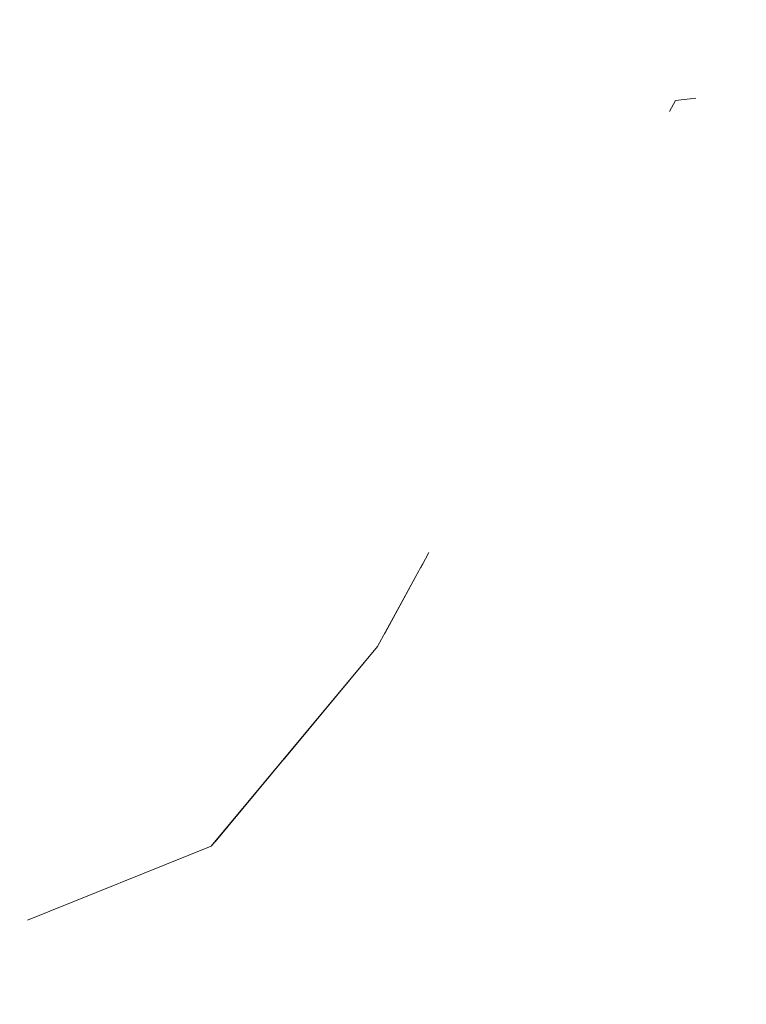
# Model space of a CAD drawing. Header units: millimetres. Extents: x 90539 to 127778, y -34922 to 14506.
# Tile 152 of 256: x 110969 to 111013, y 1232 to 1291. Entities that reach past the tile are written whole.
import ezdxf

# ---------------------------------------------------------------- set-up
doc = ezdxf.new("R2010")
doc.units = ezdxf.units.MM
doc.header["$MEASUREMENT"] = 0
doc.linetypes.add('Wipeout_Contour', pattern=[1000, 0, -1000])
for name, color, linetype in [('Nowe_A-Niepełnosprawni', 7, 'Continuous'), ('Nowe_A-Wymiary-Zewnętrzne', 7, 'Continuous'), ('Nowe_A-Ściany-Działowe', 7, 'Continuous')]:
    doc.layers.add(name, color=color, linetype=linetype)
doc.layers.add('Nowe_A-Niepełnosprawni_Nr_pióra__4', color=7, linetype='Continuous', lineweight=13)
doc.layers.add('Nowe_A-Wymiary-Zewnętrzne_Nr_pióra__46', color=5, linetype='Continuous', lineweight=15)
doc.layers.add('Nowe_A-Wymiary-Zewnętrzne_Nr_pióra__45', color=7, linetype='Continuous', lineweight=15, true_color=0x40a5ff)
doc.layers.add('Nowe_A-Wymiary-Zewnętrzne_Nr_pióra__85', color=7, linetype='Continuous', lineweight=13, true_color=0x80c2ff)
doc.styles.add('STYL_AUTOMATYCZNY_2', font='arial.ttf')
doc.dimstyles.new('STYL_AUTOMATYCZNY__1', dxfattribs={"dimtxt": 125, "dimasz": 47.5, "dimexe": 0.18, "dimexo": 20, "dimgap": 0, "dimtad": 1, "dimdec": 1, "dimlfac": 0.1, "dimzin": 0, "dimdsep": 46, "dimtxsty": 'STYL_AUTOMATYCZNY_2', "dimblk": 'ARROWHEAD_11', "dimblk1": 'ARROWHEAD_11', "dimblk2": 'ARROWHEAD_11', "dimcen": 0.09, "dimclrd": 256, "dimclre": 256, "dimclrt": 5, "dimadec": 1, "dimazin": 0, "dimtfac": 1, "dimtdec": 4, "dimtmove": 0, "dimatfit": 3, "dimfxl": 0, "dimtolj": 1, "dimtzin": 0, "dimarcsym": 0})

# ---------------------------------------------------------------- blocks, each defined once
blk = doc.blocks.new('ElemPrzekroju_23')
at = {"color": 254, "linetype": 'Wipeout_Contour', "lineweight": 0, "ltscale": 332948.451359}
blk.add_wipeout([(110943.268, 1321.38), (110986.317, 1286.38), (110996.181, 1305.38)], dxfattribs=at).dxf.layer = 'Nowe_A-Niepełnosprawni'
at = {"color": 254, "linetype": 'Wipeout_Contour', "lineweight": 0, "ltscale": 332877.973362}
blk.add_wipeout([(110975.222, 1240.6), (110937.328, 1245.58), (110944.272, 1238.24)], dxfattribs=at).dxf.layer = 'Nowe_A-Niepełnosprawni'
at = {"color": 254, "linetype": 'Wipeout_Contour', "lineweight": 0, "ltscale": 332886.626836}
blk.add_wipeout([(110933.729, 1304.61), (110986.317, 1286.38), (110943.268, 1321.38)], dxfattribs=at).dxf.layer = 'Nowe_A-Niepełnosprawni'
at = {"color": 254, "linetype": 'Wipeout_Contour', "lineweight": 0, "ltscale": 332900.719477}
blk.add_wipeout([(110944.272, 1238.24), (110960.557, 1232.85), (110975.222, 1240.6)], dxfattribs=at).dxf.layer = 'Nowe_A-Niepełnosprawni'
at = {"color": 254, "linetype": 'Wipeout_Contour', "lineweight": 0, "ltscale": 333013.728357}
blk.add_wipeout([(110986.317, 1286.38), (111008.598, 1286.25), (110996.181, 1305.38)], dxfattribs=at).dxf.layer = 'Nowe_A-Niepełnosprawni'
at = {"color": 254, "linetype": 'Wipeout_Contour', "lineweight": 0, "ltscale": 333080.490357}
blk.add_wipeout([(111008.598, 1286.25), (111036.132, 1302.02), (111012.635, 1306.14)], dxfattribs=at).dxf.layer = 'Nowe_A-Niepełnosprawni'
at = {"color": 254, "linetype": 'Wipeout_Contour', "lineweight": 0, "ltscale": 1332076.016307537}
blk.add_wipeout([(111008.598, 1286.25), (110986.317, 1286.38), (110990.651, 1253.35), (110993.319, 1258.24), (110993.66, 1259.129), (110994.612, 1262.429), (110996.853, 1268.245), (111001.014, 1276.885), (111003.071, 1279.99), (111005.794, 1283.222), (111007.058, 1284.84), (111008.239, 1285.593)], dxfattribs=at).dxf.layer = 'Nowe_A-Niepełnosprawni'
at = {"color": 254, "linetype": 'Wipeout_Contour', "lineweight": 0, "ltscale": 888234.899128}
blk.add_wipeout([(111036.132, 1302.02), (111008.598, 1286.25), (111009.937, 1286.397), (111012.785, 1287.023), (111020.128, 1288.179), (111026.747, 1288.441), (111028.944, 1288.487), (111031.607, 1288.78)], dxfattribs=at).dxf.layer = 'Nowe_A-Niepełnosprawni'
at = {"color": 254, "linetype": 'Wipeout_Contour', "lineweight": 0, "ltscale": 332919.97001}
blk.add_wipeout([(110937.328, 1245.58), (110975.222, 1240.6), (110986.317, 1286.38)], dxfattribs=at).dxf.layer = 'Nowe_A-Niepełnosprawni'
at = {"color": 254, "linetype": 'Wipeout_Contour', "lineweight": 0, "ltscale": 333055.266433}
blk.add_wipeout([(111002.559, 1276.27), (111012.868, 1259.52), (111018.186, 1275.43)], dxfattribs=at).dxf.layer = 'Nowe_A-Niepełnosprawni'
at = {"color": 254, "linetype": 'Wipeout_Contour', "lineweight": 0, "ltscale": 333031.998118}
blk.add_wipeout([(110996.181, 1305.38), (111008.598, 1286.25), (111004.631, 1302.25)], dxfattribs=at).dxf.layer = 'Nowe_A-Niepełnosprawni'
at = {"color": 254, "linetype": 'Wipeout_Contour', "lineweight": 0, "ltscale": 332884.848585}
blk.add_wipeout([(110986.317, 1286.38), (110938.877, 1282.01), (110937.328, 1245.58)], dxfattribs=at).dxf.layer = 'Nowe_A-Niepełnosprawni'
at = {"color": 254, "linetype": 'Wipeout_Contour', "lineweight": 0, "ltscale": 333069.514469}
blk.add_wipeout([(111012.868, 1259.52), (111011.292, 1242.92), (111023.751, 1257.66)], dxfattribs=at).dxf.layer = 'Nowe_A-Niepełnosprawni'
at = {"color": 254, "linetype": 'Wipeout_Contour', "lineweight": 0, "ltscale": 443894.873933}
blk.add_wipeout([(110960.557, 1232.85), (110965.288, 1235.115), (110965.969, 1235.473), (110975.222, 1240.6)], dxfattribs=at).dxf.layer = 'Nowe_A-Niepełnosprawni'
at = {"color": 254, "linetype": 'Wipeout_Contour', "lineweight": 0, "ltscale": 333048.644848}
blk.add_wipeout([(111008.598, 1286.25), (111012.635, 1306.14), (111004.631, 1302.25)], dxfattribs=at).dxf.layer = 'Nowe_A-Niepełnosprawni'
at = {"color": 254, "linetype": 'Wipeout_Contour', "lineweight": 0, "ltscale": 332973.43343}
blk.add_wipeout([(110975.222, 1240.6), (110990.651, 1253.35), (110986.317, 1286.38)], dxfattribs=at).dxf.layer = 'Nowe_A-Niepełnosprawni'
at = {"color": 254, "linetype": 'Wipeout_Contour', "lineweight": 0, "ltscale": 665832.380754}
blk.add_wipeout([(110960.597, 1212.968), (110961.511, 1187.17), (110974.614, 1224.85), (110965.277, 1233.857), (110965.316, 1232.047), (110963.958, 1213.41)], dxfattribs=at).dxf.layer = 'Nowe_A-Niepełnosprawni'
at = {"color": 254, "linetype": 'Wipeout_Contour', "lineweight": 0, "ltscale": 332881.853806}
blk.add_wipeout([(110986.317, 1286.38), (110933.729, 1304.61), (110938.877, 1282.01)], dxfattribs=at).dxf.layer = 'Nowe_A-Niepełnosprawni'
at = {"color": 254, "linetype": 'Wipeout_Contour', "lineweight": 0, "ltscale": 444094.221639}
blk.add_wipeout([(111012.785, 1287.023), (111011.659, 1285.25), (111019.947, 1285.68), (111020.128, 1288.179)], dxfattribs=at).dxf.layer = 'Nowe_A-Niepełnosprawni'
at = {"color": 254, "linetype": 'Wipeout_Contour', "lineweight": 0, "ltscale": 332967.614849}
blk.add_wipeout([(110990.651, 1253.35), (110975.222, 1240.6), (110980.646, 1241.32)], dxfattribs=at).dxf.layer = 'Nowe_A-Niepełnosprawni'
at = {"color": 254, "linetype": 'Wipeout_Contour', "lineweight": 0, "ltscale": 333071.719779}
blk.add_wipeout([(111011.659, 1285.25), (111018.186, 1275.43), (111019.947, 1285.68)], dxfattribs=at).dxf.layer = 'Nowe_A-Niepełnosprawni'
at = {"color": 254, "linetype": 'Wipeout_Contour', "lineweight": 0, "ltscale": 554993.858012}
blk.add_wipeout([(110990.651, 1253.35), (110984.992, 1246.545), (110995.502, 1233.41), (110996.923, 1254.86), (110991.034, 1254.051)], dxfattribs=at).dxf.layer = 'Nowe_A-Niepełnosprawni'
at = {"color": 254, "linetype": 'Wipeout_Contour', "lineweight": 0, "ltscale": 554896.386023}
blk.add_wipeout([(110975.222, 1240.6), (110965.969, 1235.473), (110969.565, 1236.864), (110970.101, 1237.073), (110980.646, 1241.32)], dxfattribs=at).dxf.layer = 'Nowe_A-Niepełnosprawni'
at = {"color": 254, "linetype": 'Wipeout_Contour', "lineweight": 0, "ltscale": 444074.365448}
blk.add_wipeout([(111009.937, 1286.397), (111009.83, 1286.386), (111011.659, 1285.25), (111012.785, 1287.023)], dxfattribs=at).dxf.layer = 'Nowe_A-Niepełnosprawni'
at = {"color": 254, "linetype": 'Wipeout_Contour', "lineweight": 0, "ltscale": 333006.818351}
blk.add_wipeout([(110993.66, 1259.129), (110996.923, 1254.86), (110994.612, 1262.429)], dxfattribs=at).dxf.layer = 'Nowe_A-Niepełnosprawni'
at = {"color": 254, "linetype": 'Wipeout_Contour', "lineweight": 0, "ltscale": 554916.688392}
blk.add_wipeout([(110970.101, 1237.073), (110969.565, 1236.864), (110981.388, 1233.99), (110980.892, 1241.616), (110980.646, 1241.32)], dxfattribs=at).dxf.layer = 'Nowe_A-Niepełnosprawni'
at = {"color": 254, "linetype": 'Wipeout_Contour', "lineweight": 0, "ltscale": 444034.339611}
blk.add_wipeout([(111001.014, 1276.885), (110996.853, 1268.245), (111005.09, 1254.56), (111002.559, 1276.27)], dxfattribs=at).dxf.layer = 'Nowe_A-Niepełnosprawni'
at = {"color": 254, "linetype": 'Wipeout_Contour', "lineweight": 0, "ltscale": 665864.348558}
blk.add_wipeout([(110965.288, 1235.115), (110965.277, 1233.857), (110974.614, 1224.85), (110981.388, 1233.99), (110969.565, 1236.864), (110965.969, 1235.473)], dxfattribs=at).dxf.layer = 'Nowe_A-Niepełnosprawni'
at = {"color": 254, "linetype": 'Wipeout_Contour', "lineweight": 0, "ltscale": 333032.675812}
blk.add_wipeout([(110995.502, 1233.41), (111011.292, 1242.92), (111005.09, 1254.56)], dxfattribs=at).dxf.layer = 'Nowe_A-Niepełnosprawni'
at = {"color": 254, "linetype": 'Wipeout_Contour', "lineweight": 0, "ltscale": 333002.626351}
blk.add_wipeout([(110993.24, 1258.096), (110991.034, 1254.051), (110996.923, 1254.86)], dxfattribs=at).dxf.layer = 'Nowe_A-Niepełnosprawni'
at = {"color": 254, "linetype": 'Wipeout_Contour', "lineweight": 0, "ltscale": 443971.11301}
blk.add_wipeout([(110984.992, 1246.545), (110980.892, 1241.616), (110981.388, 1233.99), (110995.502, 1233.41)], dxfattribs=at).dxf.layer = 'Nowe_A-Niepełnosprawni'
at = {"layer": 'Nowe_A-Niepełnosprawni_Nr_pióra__4', "color": 7, "linetype": 'Continuous', "lineweight": 13}
for p in [(110990.651, 1253.35), (110969.575, 1236.861)]:
    blk.add_line(p, (110980.646, 1241.32), dxfattribs=at)
at = {"color": 254, "linetype": 'Wipeout_Contour', "lineweight": 0, "ltscale": 444022.645485}
blk.add_wipeout([(110994.612, 1262.429), (110996.923, 1254.86), (111005.09, 1254.56), (110996.853, 1268.245)], dxfattribs=at).dxf.layer = 'Nowe_A-Niepełnosprawni'
at = {"color": 254, "linetype": 'Wipeout_Contour', "lineweight": 0, "ltscale": 333034.096579}
blk.add_wipeout([(110995.502, 1233.41), (111006.886, 1231.49), (111011.292, 1242.92)], dxfattribs=at).dxf.layer = 'Nowe_A-Niepełnosprawni'
at = {"color": 254, "linetype": 'Wipeout_Contour', "lineweight": 0, "ltscale": 332966.382696}
blk.add_wipeout([(110990.015, 1218.4), (110981.388, 1233.99), (110974.614, 1224.85)], dxfattribs=at).dxf.layer = 'Nowe_A-Niepełnosprawni'
at = {"color": 254, "linetype": 'Wipeout_Contour', "lineweight": 0, "ltscale": 333018.907646}
blk.add_wipeout([(111005.09, 1254.56), (110996.923, 1254.86), (110995.502, 1233.41)], dxfattribs=at).dxf.layer = 'Nowe_A-Niepełnosprawni'
at = {"color": 254, "linetype": 'Wipeout_Contour', "lineweight": 0, "ltscale": 333073.177423}
blk.add_wipeout([(111015.959, 1237.39), (111006.886, 1231.49), (111029.676, 1231.79)], dxfattribs=at).dxf.layer = 'Nowe_A-Niepełnosprawni'
at = {"color": 254, "linetype": 'Wipeout_Contour', "lineweight": 0, "ltscale": 444006.509807}
blk.add_wipeout([(110993.319, 1258.24), (110993.24, 1258.096), (110996.923, 1254.86), (110993.66, 1259.129)], dxfattribs=at).dxf.layer = 'Nowe_A-Niepełnosprawni'
at = {"color": 254, "linetype": 'Wipeout_Contour', "lineweight": 0, "ltscale": 333054.835491}
blk.add_wipeout([(111006.886, 1231.49), (111015.959, 1237.39), (111011.292, 1242.92)], dxfattribs=at).dxf.layer = 'Nowe_A-Niepełnosprawni'
at = {"layer": 'Nowe_A-Niepełnosprawni_Nr_pióra__4', "color": 7, "linetype": 'Continuous', "lineweight": 13}
blk.add_line((110990.651, 1253.35), (110993.744, 1259.02), dxfattribs=at)
at = {"color": 254, "linetype": 'Wipeout_Contour', "lineweight": 0, "ltscale": 333072.100543}
blk.add_wipeout([(111011.292, 1242.92), (111015.959, 1237.39), (111023.751, 1257.66)], dxfattribs=at).dxf.layer = 'Nowe_A-Niepełnosprawni'
at = {"color": 254, "linetype": 'Wipeout_Contour', "lineweight": 0, "ltscale": 333022.337614}
blk.add_wipeout([(111006.886, 1231.49), (110995.502, 1233.41), (110999.292, 1229.24)], dxfattribs=at).dxf.layer = 'Nowe_A-Niepełnosprawni'
at = {"color": 254, "linetype": 'Wipeout_Contour', "lineweight": 0, "ltscale": 333042.33978}
blk.add_wipeout([(111005.09, 1254.56), (111012.868, 1259.52), (111002.559, 1276.27)], dxfattribs=at).dxf.layer = 'Nowe_A-Niepełnosprawni'
at = {"color": 254, "linetype": 'Wipeout_Contour', "lineweight": 0, "ltscale": 333005.883954}
blk.add_wipeout([(110990.672, 1230.52), (110999.292, 1229.24), (110995.502, 1233.41)], dxfattribs=at).dxf.layer = 'Nowe_A-Niepełnosprawni'
at = {"color": 254, "linetype": 'Wipeout_Contour', "lineweight": 0, "ltscale": 333028.448825}
blk.add_wipeout([(111001.014, 1276.885), (111002.559, 1276.27), (111003.071, 1279.99)], dxfattribs=at).dxf.layer = 'Nowe_A-Niepełnosprawni'
at = {"color": 254, "linetype": 'Wipeout_Contour', "lineweight": 0, "ltscale": 333050.147267}
blk.add_wipeout([(111005.09, 1254.56), (111011.292, 1242.92), (111012.868, 1259.52)], dxfattribs=at).dxf.layer = 'Nowe_A-Niepełnosprawni'
at = {"color": 254, "linetype": 'Wipeout_Contour', "lineweight": 0, "ltscale": 332982.017558}
blk.add_wipeout([(110990.015, 1218.4), (110990.672, 1230.52), (110981.388, 1233.99)], dxfattribs=at).dxf.layer = 'Nowe_A-Niepełnosprawni'
at = {"color": 254, "linetype": 'Wipeout_Contour', "lineweight": 0, "ltscale": 444059.825152}
blk.add_wipeout([(111002.559, 1276.27), (111018.186, 1275.43), (111005.794, 1283.222), (111003.071, 1279.99)], dxfattribs=at).dxf.layer = 'Nowe_A-Niepełnosprawni'
at = {"color": 254, "linetype": 'Wipeout_Contour', "lineweight": 0, "ltscale": 332987.942142}
blk.add_wipeout([(110995.502, 1233.41), (110981.388, 1233.99), (110990.672, 1230.52)], dxfattribs=at).dxf.layer = 'Nowe_A-Niepełnosprawni'
at = {"color": 254, "linetype": 'Wipeout_Contour', "lineweight": 0, "ltscale": 444072.747729}
blk.add_wipeout([(111005.794, 1283.222), (111018.186, 1275.43), (111011.659, 1285.25), (111007.058, 1284.84)], dxfattribs=at).dxf.layer = 'Nowe_A-Niepełnosprawni'
at = {"color": 254, "linetype": 'Wipeout_Contour', "lineweight": 0, "ltscale": 555082.915661}
blk.add_wipeout([(111007.058, 1284.84), (111011.659, 1285.25), (111009.83, 1286.386), (111008.598, 1286.25), (111008.239, 1285.593)], dxfattribs=at).dxf.layer = 'Nowe_A-Niepełnosprawni'
at = {"layer": 'Nowe_A-Niepełnosprawni_Nr_pióra__4', "color": 7, "linetype": 'Continuous', "lineweight": 13}
for p, q in [((111008.598, 1286.25), (111009.83, 1286.386)), ((111008.239, 1285.593), (111008.598, 1286.25))]:
    blk.add_line(p, q, dxfattribs=at)
blk = doc.blocks.new('ElemPrzekroju_25')
at = {"color": 254, "linetype": 'Wipeout_Contour', "lineweight": 0, "ltscale": 6815411.693442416}
blk.add_wipeout([(109677.596, 2540), (109677.596, 2100), (110477.596, 2100), (110477.596, 519.192), (110503.659, 549.441), (110520.596, 562.244), (110520.596, 2117), (111654.596, 2117), (111654.596, 0), (111973.096, 0), (111973.096, 2.454), (111943.064, 2.454), (111910.439, 86.95), (111909.096, 94.154), (111909.096, 204.5), (111973.096, 204.5), (111973.096, 205.5), (111908.096, 205.5), (111908.096, 228.486), (111870.919, 228.486), (111870.919, 232.26), (111870.919, 232.76), (111870.9, 257.123), (111870.919, 260.302), (111870.919, 477.41), (111870.9, 514.769), (111870.919, 548.644), (111870.919, 566.625), (111870.717, 573.907), (111870.151, 590.349), (111869.582, 605.282), (111868.945, 621.574), (111868.278, 635.364), (111867.533, 651.496), (111866.733, 666.912), (111866.461, 675.528), (111870.873, 676.728), (111870.915, 687.28), (111870.919, 691.976), (111870.919, 692.514), (111908.096, 692.514), (111908.096, 717), (111918.494, 749.19), (111892.431, 753.663), (111890.424, 755.43), (111889.484, 757.69), (111889.61, 759.495), (111889.688, 759.954), (111890.43, 764.326), (111895.669, 795.02), (111896.266, 798.519), (111897.035, 800.848), (111898.427, 802.307), (111900.877, 803.298), (111934.167, 797.718), (111933.999, 797.19), (111947.822, 839.983), (111973.271, 839.983), (111973.271, 840), (112527.596, 840), (112527.596, 2540)], dxfattribs=at).dxf.layer = 'Nowe_A-Ściany-Działowe'
blk = doc.blocks.new('*D748')
at = {"layer": 'Nowe_A-Wymiary-Zewnętrzne_Nr_pióra__45', "linetype": 'Continuous', "lineweight": 15, "true_color": 0x40a5ff}
for points in [[(119375.127, 12845), (119376.079, 12840.216), (119378.788, 12836.161), (119382.844, 12833.452), (119387.627, 12832.5), (119392.411, 12833.452), (119396.466, 12836.161), (119399.176, 12840.216), (119400.127, 12845), (119399.176, 12849.784), (119396.466, 12853.839), (119392.411, 12856.548), (119387.627, 12857.5), (119382.844, 12856.548), (119378.788, 12853.839), (119376.079, 12849.784)], [(119375.127, -450), (119376.079, -454.784), (119378.788, -458.839), (119382.844, -461.548), (119387.627, -462.5), (119392.411, -461.548), (119396.466, -458.839), (119399.176, -454.784), (119400.127, -450), (119399.176, -445.216), (119396.466, -441.161), (119392.411, -438.452), (119387.627, -437.5), (119382.844, -438.452), (119378.788, -441.161), (119376.079, -445.216)]]:
    blk.add_hatch(color=161, dxfattribs=at).paths.add_polyline_path(points)
at = {"layer": 'Nowe_A-Wymiary-Zewnętrzne_Nr_pióra__45', "color": 161, "linetype": 'Continuous', "lineweight": 15, "true_color": 0x40a5ff}
for centre in [(119387.627, 12845), (119387.627, -450)]:
    blk.add_circle(centre, 12.5, dxfattribs=at)
at = {"layer": 'Nowe_A-Wymiary-Zewnętrzne_Nr_pióra__85', "color": 151, "linetype": 'Continuous', "lineweight": 13, "true_color": 0x80c2ff}
for p, q in [((119387.627, 12857.5), (119387.627, 12870)), ((119375.127, 12845), (119340.752, 12845)), ((119434.502, 12845), (119400.127, 12845)), ((119387.627, -437.5), (119387.627, 12832.5)), ((119375.127, -450), (119340.752, -450)), ((119434.502, -450), (119400.127, -450)), ((119387.627, -475), (119387.627, -462.5))]:
    blk.add_line(p, q, dxfattribs=at)
at = {"layer": 'Nowe_A-Wymiary-Zewnętrzne_Nr_pióra__46', "color": 5, "lineweight": 15, "insert": (119362.627, 5911.521), "char_height": 125, "attachment_point": 7, "rotation": 90, "style": 'STYL_AUTOMATYCZNY_2'}
blk.add_mtext('\\A1;{\\pql;\\fArial|b0|i0|c238|p0;\\W1.000000;1\xa0329,5}', dxfattribs=at)
blk = doc.blocks.new('ARROWHEAD_11')
at = {"color": 0, "linetype": 'Continuous', "lineweight": 0}
blk.add_line((0, 0), (-1, 0), dxfattribs=at)
at = {"color": 0, "linetype": 'Continuous', "lineweight": 0, "const_width": 0.25, "flags": 128}
blk.add_lwpolyline([(-0.125, 0, 1), (0.125, 0, 1)], format="xyb", close=True, dxfattribs=at)

msp = doc.modelspace()

# ---------------------------------------------------------------- block references
at = {"layer": 'Nowe_A-Niepełnosprawni', "lineweight": 0}
msp.add_blockref('ElemPrzekroju_23', (0, 0), dxfattribs=at)

# ---------------------------------------------------------------- next in the draw order: block references
at = {"layer": 'Nowe_A-Ściany-Działowe', "lineweight": 0}
msp.add_blockref('ElemPrzekroju_25', (0, 0), dxfattribs=at)

# ---------------------------------------------------------------- next in the draw order: dimensions: what is measured, and where the dimension line sits
at = {"layer": 'Nowe_A-Wymiary-Zewnętrzne', "color": 151, "linetype": 'Continuous', "lineweight": 13, "true_color": 0x80c2ff}
dim = msp.add_linear_dim(base=(119387.627, 12845), p1=(95120.093, -450), p2=(98654.737, 12845), angle=90, dimstyle='STYL_AUTOMATYCZNY__1', dxfattribs=at)
dim.commit()
dim.dimension.update_dxf_attribs({"geometry": '*D748', "text_midpoint": (119300.127, 6192.642), "dimtype": 160, "text_rotation": 90})

doc.saveas('drawing.dxf')
